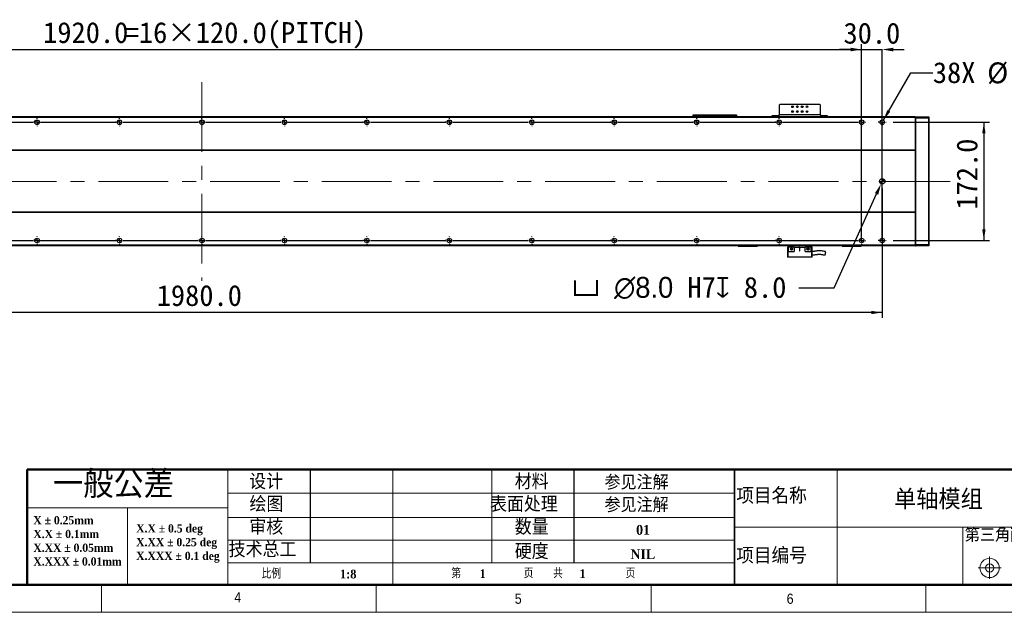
# Model space of a CAD drawing. Header units: millimetres. Extents: x 40 to 3320, y 40 to 2336.
# Tile 5 of 11: x 1161 to 2594, y 40 to 902. Entities that reach past the tile are written whole.
import ezdxf

# ---------------------------------------------------------------- set-up
doc = ezdxf.new("R2010")
doc.units = ezdxf.units.MM
doc.header["$LTSCALE"] = 8
doc.header["$PDSIZE"] = -1
doc.linetypes.add('CENTERX2', pattern=[20.32, 12.7, -2.54, 2.54, -2.54])
doc.layers.add('DIMNS', color=7, linetype='Continuous')
doc.styles.add('SLDTEXTSTYLE0', font='Gothic.ttf', dxfattribs={"width": 0.913})
doc.styles.add('SLDTEXTSTYLE1', font='timesbd.ttf', dxfattribs={"width": 0.933})
doc.styles.add('SLDTEXTSTYLE2', font='txt', dxfattribs={"bigfont": 'bigfont'})
doc.styles.add('SLDTEXTSTYLE3', font='txt', dxfattribs={"bigfont": 'bigfont'})
doc.styles.add('SLDTEXTSTYLE6', font='timesbd.ttf', dxfattribs={"width": 0.933, "bigfont": 'bigfont'})
doc.styles.add('SLDTEXTSTYLE7', font='txt')
doc.dimstyles.new('SLDDIMSTYLE0', dxfattribs={"dimtxt": 30.4, "dimasz": 16, "dimexe": 0, "dimexo": 0.0625, "dimgap": 7.6, "dimtad": 2, "dimdec": 1, "dimrnd": 1e-09, "dimzin": 4, "dimdsep": 46, "dimtxsty": 'SLDTEXTSTYLE7', "dimsah": 1, "dimcen": 0.09, "dimadec": 0, "dimazin": 1, "dimtfac": 1, "dimtdec": 1, "dimtmove": 0, "dimatfit": 0, "dimfxl": 0, "dimfrac": 2, "dimtolj": 1, "dimtzin": 12, "dimarcsym": 0})
doc.dimstyles.new('SLDDIMSTYLE1', dxfattribs={"dimtxt": 30.4, "dimasz": 16, "dimexe": 0, "dimexo": 0.0625, "dimgap": 7.6, "dimtad": 2, "dimdec": 1, "dimrnd": 1e-09, "dimzin": 4, "dimdsep": 46, "dimtxsty": 'SLDTEXTSTYLE7', "dimsah": 1, "dimcen": 0.09, "dimadec": 0, "dimazin": 1, "dimtfac": 1, "dimtdec": 1, "dimtofl": 0, "dimtmove": 0, "dimatfit": 3, "dimfxl": 0, "dimfrac": 2, "dimtolj": 1, "dimtzin": 12, "dimarcsym": 0})
doc.dimstyles.new('SLDDIMSTYLE5', dxfattribs={"dimtxt": 30.4, "dimasz": 16, "dimexe": 0, "dimexo": 0.0625, "dimgap": 7.6, "dimtad": 0, "dimtih": 1, "dimtoh": 1, "dimdec": 1, "dimrnd": 1e-09, "dimzin": 4, "dimdsep": 46, "dimtxsty": 'SLDTEXTSTYLE7', "dimsah": 1, "dimcen": 0, "dimadec": 0, "dimazin": 1, "dimtfac": 1, "dimtdec": 1, "dimtofl": 0, "dimtmove": 0, "dimatfit": 3, "dimfxl": 0, "dimfrac": 2, "dimtolj": 1, "dimtzin": 12, "dimarcsym": 0})
doc.dimstyles.new('SLDDIMSTYLE8', dxfattribs={"dimtxt": 30.4, "dimasz": 16, "dimexe": 0, "dimexo": 0.0625, "dimgap": 7.6, "dimtad": 0, "dimtih": 1, "dimtoh": 1, "dimdec": 1, "dimrnd": 1e-09, "dimzin": 12, "dimdsep": 46, "dimtxsty": 'SLDTEXTSTYLE7', "dimsah": 1, "dimcen": 0, "dimadec": 0, "dimazin": 3, "dimtfac": 1, "dimtdec": 1, "dimtofl": 0, "dimtmove": 0, "dimatfit": 3, "dimfxl": 0, "dimfrac": 2, "dimtolj": 1, "dimtzin": 12, "dimarcsym": 0})

# ---------------------------------------------------------------- blocks, each defined once
blk = doc.blocks.new('SW_NOTE_0')
at = {"color": 0, "linetype": 'Continuous', "lineweight": 0, "char_height": 12, "attachment_point": 1, "style": 'SLDTEXTSTYLE1'}
for s, insert in [('X.X ± 0.5 deg', (0, 15.8)), ('X.XX ± 0.25 deg', (0, -4.2)), ('X.XXX ± 0.1 deg', (0, -24.2))]:
    blk.add_mtext(s, dxfattribs=dict(at, insert=insert))
blk = doc.blocks.new('SW_NOTE_1')
at = {"color": 0, "linetype": 'Continuous', "lineweight": 0, "char_height": 12, "attachment_point": 1, "style": 'SLDTEXTSTYLE1'}
for s, insert in [('X ± 0.25mm ', (0, 15.8)), ('X.X ± 0.1mm', (0, -4.2))]:
    blk.add_mtext(s, dxfattribs=dict(at, insert=insert))
blk = doc.blocks.new('SW_NOTE_2')
at = {"color": 0, "linetype": 'Continuous', "lineweight": 0, "char_height": 12, "attachment_point": 1, "style": 'SLDTEXTSTYLE1'}
for s, insert in [('X.XX ± 0.05mm', (0, 15.8)), ('X.XXX ± 0.01mm', (0, -4.2))]:
    blk.add_mtext(s, dxfattribs=dict(at, insert=insert))
blk = doc.blocks.new('_D_23')
at = {"layer": 'DIMNS'}
for p, q in [((466.3, 769), (466.3, 866.8)), ((2386.3, 769), (2386.3, 866.8)), ((466.3, 858.8), (2386.3, 858.8))]:
    blk.add_line(p, q, dxfattribs=at)
for points in [[(466.3, 858.8), (482.3, 856.4), (482.3, 861.2)], [(2386.3, 858.8), (2370.3, 861.2), (2370.3, 856.4)]]:
    blk.add_solid(points, dxfattribs=at)
at = {"layer": 'DIMNS', "char_height": 30.4, "attachment_point": 1, "style": 'SLDTEXTSTYLE7'}
for s, insert in [('1920.0', (1195.1, 898.7)), ('=16×120.0(PITCH)', (1313.9, 898.7))]:
    blk.add_mtext(s, dxfattribs=dict(at, insert=insert))
blk = doc.blocks.new('_D_25')
at = {"layer": 'DIMNS'}
for p, q in [((436.3, 650.3), (436.3, 468.2)), ((2416.3, 656.8), (2416.3, 468.2)), ((2416.3, 476.2), (436.3, 476.2))]:
    blk.add_line(p, q, dxfattribs=at)
for points in [[(436.3, 476.2), (452.3, 473.8), (452.3, 478.6)], [(2416.3, 476.2), (2400.3, 478.6), (2400.3, 473.8)]]:
    blk.add_solid(points, dxfattribs=at)
at = {"layer": 'DIMNS', "insert": (1360.4, 516.1), "char_height": 30.4, "attachment_point": 1, "style": 'SLDTEXTSTYLE7'}
blk.add_mtext('1980.0', dxfattribs=at)
blk = doc.blocks.new('_D_26')
at = {"layer": 'Defpoints', "color": 0}
for p in [(2416.3, 858.8), (2386.3, 581), (2416.3, 581)]:
    blk.add_point(p, dxfattribs=at)
at = {"layer": 'DIMNS', "color": 0, "lineweight": -2}
for p, q in [((2370.3, 858.8), (2354.3, 858.8)), ((2386.3, 581), (2386.3, 858.8)), ((2386.3, 858.8), (2416.3, 858.8)), ((2416.3, 581), (2416.3, 858.8)), ((2432.3, 858.8), (2448.3, 858.8))]:
    blk.add_line(p, q, dxfattribs=at)
at = {"layer": 'DIMNS', "color": 0}
for points in [[(2370.3, 861.4), (2370.3, 856.1), (2386.3, 858.8)], [(2432.3, 861.4), (2432.3, 856.1), (2416.3, 858.8)]]:
    blk.add_solid(points, dxfattribs=at)
at = {"layer": 'DIMNS', "color": 0, "insert": (2401.3, 897.8), "char_height": 30.4, "attachment_point": 2, "style": 'SLDTEXTSTYLE7'}
blk.add_mtext('\\A1;30.0', dxfattribs=at)
blk = doc.blocks.new('_D_27')
at = {"layer": 'Defpoints', "color": 0}
for p in [(2414.7, 663.3), (2418, 670.6)]:
    blk.add_point(p, dxfattribs=at)
at = {"layer": 'DIMNS', "color": 0, "lineweight": -2}
for p, q in [((2346.4, 512.3), (2408.1, 648.7)), ((2294.8, 512.3), (2346.4, 512.3))]:
    blk.add_line(p, q, dxfattribs=at)
at = {"layer": 'DIMNS', "color": 0}
blk.add_solid([(2405.7, 649.8), (2410.5, 647.6), (2414.7, 663.3)], dxfattribs=at)
at = {"layer": 'DIMNS', "color": 0, "insert": (1964.9, 528), "char_height": 30.4, "attachment_point": 1, "style": 'SLDTEXTSTYLE7'}
blk.add_mtext('\\A1;{\\fGDT|b0|i0|c134|p2;v} {\\fMS PGothic|b0|i0|c128|p34;∅8.0} H7{\\fGDT|b0|i0|c134|p2;x} 8.0', dxfattribs=at)
blk = doc.blocks.new('_D_29')
at = {"layer": 'DIMNS'}
for p, q in [((2418, 755.8), (2458, 825.1)), ((2458, 825.1), (2490, 825.1))]:
    blk.add_line(p, q, dxfattribs=at)
blk.add_solid([(2418, 755.8), (2428.1, 768.5), (2423.9, 770.9)], dxfattribs=at)
at = {"layer": 'DIMNS', "char_height": 30.4, "attachment_point": 1, "style": 'SLDTEXTSTYLE7'}
for s, insert in [('38X ', (2490, 840.4)), ('%%c', (2569.1, 840.1)), (' 6.6 THROUGH HOLE', (2616.1, 840.4))]:
    blk.add_mtext(s, dxfattribs=dict(at, insert=insert))
blk = doc.blocks.new('_D_30')
at = {"layer": 'DIMNS'}
for p, q in [((2432.3, 753), (2572.3, 753)), ((2564.3, 753), (2564.3, 581)), ((2432.3, 581), (2572.3, 581))]:
    blk.add_line(p, q, dxfattribs=at)
for points in [[(2564.3, 753), (2561.9, 737), (2566.7, 737)], [(2564.3, 581), (2566.7, 597), (2561.9, 597)]]:
    blk.add_solid(points, dxfattribs=at)
at = {"layer": 'DIMNS', "insert": (2524.5, 625.8), "char_height": 30.4, "attachment_point": 1, "rotation": 90, "style": 'SLDTEXTSTYLE7'}
blk.add_mtext('172.0', dxfattribs=at)
blk = doc.blocks.new('SW_CENTERMARKSYMBOL_8')
at = {"layer": 'DIMNS', "color": 0}
for p, q in [((720, 5.08), (720, 5.84)), ((720, 0), (720, 2.54)), ((720, 0), (720, 2.54)), ((720, 0), (720, 2.54)), ((720, 0), (720, 2.54)), ((720, 0), (720, 2.54)), ((720, 0), (720, 2.54)), ((720, 0), (720, 2.54)), ((840, 5.08), (840, 5.84)), ((840, 0), (840, 2.54)), ((840, 0), (840, 2.54)), ((840, 0), (840, 2.54)), ((840, 0), (840, 2.54)), ((840, 0), (840, 2.54)), ((840, 0), (840, 2.54)), ((840, 0), (840, 2.54)), ((840, 0), (840, 2.54)), ((960, 5.08), (960, 5.84)), ((960, 0), (960, 2.54)), ((960, 0), (960, 2.54)), ((960, 0), (960, 2.54)), ((960, 0), (960, 2.54)), ((960, 0), (960, 2.54)), ((960, 0), (960, 2.54)), ((960, 0), (960, 2.54)), ((960, 0), (960, 2.54)), ((960, 0), (960, 2.54)), ((1080, 5.08), (1080, 5.84)), ((1080, 0), (1080, 2.54)), ((1080, 0), (1080, 2.54)), ((1080, 0), (1080, 2.54)), ((1080, 0), (1080, 2.54)), ((1080, 0), (1080, 2.54)), ((1080, 0), (1080, 2.54)), ((1080, 0), (1080, 2.54)), ((1080, 0), (1080, 2.54)), ((1200, 5.08), (1200, 5.84)), ((1200, 0), (1200, 2.54)), ((1200, 0), (1200, 2.54)), ((1200, 0), (1200, 2.54)), ((1200, 0), (1200, 2.54)), ((1200, 0), (1200, 2.54)), ((1200, 0), (1200, 2.54)), ((1200, 0), (1200, 2.54)), ((1320, 5.08), (1320, 5.84)), ((1320, 0), (1320, 2.54)), ((1320, 0), (1320, 2.54)), ((1320, 0), (1320, 2.54)), ((1320, 0), (1320, 2.54)), ((1320, 0), (1320, 2.54)), ((1320, 0), (1320, 2.54)), ((1440, 5.08), (1440, 5.84)), ((1440, 0), (1440, 2.54)), ((1440, 0), (1440, 2.54)), ((1440, 0), (1440, 2.54)), ((1440, 0), (1440, 2.54)), ((1440, 0), (1440, 2.54)), ((1560, 5.08), (1560, 5.84)), ((1560, 0), (1560, 2.54)), ((1560, 0), (1560, 2.54)), ((1560, 0), (1560, 2.54)), ((1560, 0), (1560, 2.54)), ((1680, 5.08), (1680, 5.84)), ((1680, 0), (1680, 2.54)), ((1680, 0), (1680, 2.54)), ((1680, 0), (1680, 2.54)), ((1800, 5.08), (1800, 5.84)), ((1800, 0), (1800, 2.54)), ((1800, 0), (1800, 2.54)), ((1920, 5.08), (1920, 5.84)), ((1920, 0), (1920, 2.54)), ((605.08, 0), (714.92, 0)), ((714.92, 0), (714.16, 0)), ((720, 0), (717.46, 0)), ((720, 0), (717.46, 0)), ((720, 0), (717.46, 0)), ((720, 0), (717.46, 0)), ((720, 0), (717.46, 0)), ((720, 0), (717.46, 0)), ((720, 0), (717.46, 0)), ((720, 0), (720, -2.54)), ((720, 0), (722.54, 0)), ((720, 0), (720, -2.54)), ((720, 0), (722.54, 0)), ((720, 0), (720, -2.54)), ((720, 0), (722.54, 0)), ((720, 0), (720, -2.54)), ((720, 0), (722.54, 0)), ((720, 0), (720, -2.54)), ((720, 0), (722.54, 0)), ((720, 0), (720, -2.54)), ((720, 0), (722.54, 0)), ((720, 0), (720, -2.54)), ((720, 0), (722.54, 0)), ((720, -5.08), (720, -5.84)), ((725.08, 0), (725.84, 0)), ((725.08, 0), (834.92, 0)), ((834.92, 0), (834.16, 0)), ((840, 0), (837.46, 0)), ((840, 0), (837.46, 0)), ((840, 0), (837.46, 0)), ((840, 0), (837.46, 0)), ((840, 0), (837.46, 0)), ((840, 0), (837.46, 0)), ((840, 0), (837.46, 0)), ((840, 0), (837.46, 0)), ((840, 0), (840, -2.54)), ((840, 0), (842.54, 0)), ((840, 0), (840, -2.54)), ((840, 0), (842.54, 0)), ((840, 0), (840, -2.54)), ((840, 0), (842.54, 0)), ((840, 0), (840, -2.54)), ((840, 0), (842.54, 0)), ((840, 0), (840, -2.54)), ((840, 0), (842.54, 0)), ((840, 0), (840, -2.54)), ((840, 0), (842.54, 0)), ((840, 0), (840, -2.54)), ((840, 0), (842.54, 0)), ((840, 0), (840, -2.54)), ((840, 0), (842.54, 0)), ((840, -5.08), (840, -5.84)), ((845.08, 0), (845.84, 0)), ((845.08, 0), (954.92, 0)), ((954.92, 0), (954.16, 0)), ((960, 0), (957.46, 0)), ((960, 0), (957.46, 0)), ((960, 0), (957.46, 0)), ((960, 0), (957.46, 0)), ((960, 0), (957.46, 0)), ((960, 0), (957.46, 0)), ((960, 0), (957.46, 0)), ((960, 0), (957.46, 0)), ((960, 0), (957.46, 0)), ((960, 0), (960, -2.54)), ((960, 0), (962.54, 0)), ((960, 0), (960, -2.54)), ((960, 0), (962.54, 0)), ((960, 0), (960, -2.54)), ((960, 0), (962.54, 0)), ((960, 0), (960, -2.54)), ((960, 0), (962.54, 0)), ((960, 0), (960, -2.54)), ((960, 0), (962.54, 0)), ((960, 0), (960, -2.54)), ((960, 0), (962.54, 0)), ((960, 0), (960, -2.54)), ((960, 0), (962.54, 0)), ((960, 0), (960, -2.54)), ((960, 0), (962.54, 0)), ((960, 0), (960, -2.54)), ((960, 0), (962.54, 0)), ((960, -5.08), (960, -5.84)), ((965.08, 0), (965.84, 0)), ((965.08, 0), (1074.92, 0)), ((1074.92, 0), (1074.16, 0)), ((1080, 0), (1077.46, 0)), ((1080, 0), (1077.46, 0)), ((1080, 0), (1077.46, 0)), ((1080, 0), (1077.46, 0)), ((1080, 0), (1077.46, 0)), ((1080, 0), (1077.46, 0)), ((1080, 0), (1077.46, 0)), ((1080, 0), (1077.46, 0)), ((1080, 0), (1080, -2.54)), ((1080, 0), (1082.54, 0)), ((1080, 0), (1080, -2.54)), ((1080, 0), (1082.54, 0)), ((1080, 0), (1080, -2.54)), ((1080, 0), (1082.54, 0)), ((1080, 0), (1080, -2.54)), ((1080, 0), (1082.54, 0)), ((1080, 0), (1080, -2.54)), ((1080, 0), (1082.54, 0)), ((1080, 0), (1080, -2.54)), ((1080, 0), (1082.54, 0)), ((1080, 0), (1080, -2.54)), ((1080, 0), (1082.54, 0)), ((1080, 0), (1080, -2.54)), ((1080, 0), (1082.54, 0)), ((1080, -5.08), (1080, -5.84)), ((1085.08, 0), (1085.84, 0)), ((1085.08, 0), (1194.92, 0)), ((1194.92, 0), (1194.16, 0)), ((1200, 0), (1197.46, 0)), ((1200, 0), (1197.46, 0)), ((1200, 0), (1197.46, 0)), ((1200, 0), (1197.46, 0)), ((1200, 0), (1197.46, 0)), ((1200, 0), (1197.46, 0)), ((1200, 0), (1197.46, 0)), ((1200, 0), (1200, -2.54)), ((1200, 0), (1202.54, 0)), ((1200, 0), (1200, -2.54)), ((1200, 0), (1202.54, 0)), ((1200, 0), (1200, -2.54)), ((1200, 0), (1202.54, 0)), ((1200, 0), (1200, -2.54)), ((1200, 0), (1202.54, 0)), ((1200, 0), (1200, -2.54)), ((1200, 0), (1202.54, 0)), ((1200, 0), (1200, -2.54)), ((1200, 0), (1202.54, 0)), ((1200, 0), (1200, -2.54)), ((1200, 0), (1202.54, 0)), ((1200, -5.08), (1200, -5.84)), ((1205.08, 0), (1205.84, 0)), ((1205.08, 0), (1314.92, 0)), ((1314.92, 0), (1314.16, 0)), ((1320, 0), (1317.46, 0)), ((1320, 0), (1317.46, 0)), ((1320, 0), (1317.46, 0)), ((1320, 0), (1317.46, 0)), ((1320, 0), (1317.46, 0)), ((1320, 0), (1317.46, 0)), ((1320, 0), (1320, -2.54)), ((1320, 0), (1322.54, 0)), ((1320, 0), (1320, -2.54)), ((1320, 0), (1322.54, 0)), ((1320, 0), (1320, -2.54)), ((1320, 0), (1322.54, 0)), ((1320, 0), (1320, -2.54)), ((1320, 0), (1322.54, 0)), ((1320, 0), (1320, -2.54)), ((1320, 0), (1322.54, 0)), ((1320, 0), (1320, -2.54)), ((1320, 0), (1322.54, 0)), ((1320, -5.08), (1320, -5.84)), ((1325.08, 0), (1325.84, 0)), ((1325.08, 0), (1434.92, 0)), ((1434.92, 0), (1434.16, 0)), ((1440, 0), (1437.46, 0)), ((1440, 0), (1437.46, 0)), ((1440, 0), (1437.46, 0)), ((1440, 0), (1437.46, 0)), ((1440, 0), (1437.46, 0)), ((1440, 0), (1440, -2.54)), ((1440, 0), (1442.54, 0)), ((1440, 0), (1440, -2.54)), ((1440, 0), (1442.54, 0)), ((1440, 0), (1440, -2.54)), ((1440, 0), (1442.54, 0)), ((1440, 0), (1440, -2.54)), ((1440, 0), (1442.54, 0)), ((1440, 0), (1440, -2.54)), ((1440, 0), (1442.54, 0)), ((1440, -5.08), (1440, -5.84)), ((1445.08, 0), (1445.84, 0)), ((1445.08, 0), (1554.92, 0)), ((1554.92, 0), (1554.16, 0)), ((1560, 0), (1557.46, 0)), ((1560, 0), (1557.46, 0)), ((1560, 0), (1557.46, 0)), ((1560, 0), (1557.46, 0)), ((1560, 0), (1560, -2.54)), ((1560, 0), (1562.54, 0)), ((1560, 0), (1560, -2.54)), ((1560, 0), (1562.54, 0)), ((1560, 0), (1560, -2.54)), ((1560, 0), (1562.54, 0)), ((1560, 0), (1560, -2.54)), ((1560, 0), (1562.54, 0)), ((1560, -5.08), (1560, -5.84)), ((1565.08, 0), (1565.84, 0)), ((1565.08, 0), (1674.92, 0)), ((1674.92, 0), (1674.16, 0)), ((1680, 0), (1677.46, 0)), ((1680, 0), (1677.46, 0)), ((1680, 0), (1677.46, 0)), ((1680, 0), (1680, -2.54)), ((1680, 0), (1682.54, 0)), ((1680, 0), (1680, -2.54)), ((1680, 0), (1682.54, 0)), ((1680, 0), (1680, -2.54)), ((1680, 0), (1682.54, 0)), ((1680, -5.08), (1680, -5.84)), ((1685.08, 0), (1685.84, 0)), ((1685.08, 0), (1794.92, 0)), ((1794.92, 0), (1794.16, 0)), ((1800, 0), (1797.46, 0)), ((1800, 0), (1797.46, 0)), ((1800, 0), (1800, -2.54)), ((1800, 0), (1802.54, 0)), ((1800, 0), (1800, -2.54)), ((1800, 0), (1802.54, 0)), ((1800, -5.08), (1800, -5.84)), ((1805.08, 0), (1805.84, 0)), ((1805.08, 0), (1914.92, 0)), ((1920, 0), (1917.46, 0)), ((1920, 0), (1920, -2.54)), ((1920, 0), (1922.54, 0)), ((1920, -5.08), (1920, -5.84)), ((1925.08, 0), (1925.84, 0))]:
    blk.add_line(p, q, dxfattribs=at)
blk = doc.blocks.new('SW_CENTERMARKSYMBOL_9')
at = {"layer": 'DIMNS', "color": 0}
for p, q in [((600, 5.08), (600, 5.84)), ((600, 0), (600, 2.54)), ((600, 0), (600, 2.54)), ((600, 0), (600, 2.54)), ((600, 0), (600, 2.54)), ((600, 0), (600, 2.54)), ((600, 0), (600, 2.54)), ((600, 0), (600, 2.54)), ((720, 5.08), (720, 5.84)), ((720, 0), (720, 2.54)), ((720, 0), (720, 2.54)), ((720, 0), (720, 2.54)), ((720, 0), (720, 2.54)), ((720, 0), (720, 2.54)), ((720, 0), (720, 2.54)), ((720, 0), (720, 2.54)), ((720, 0), (720, 2.54)), ((840, 5.08), (840, 5.84)), ((840, 0), (840, 2.54)), ((840, 0), (840, 2.54)), ((840, 0), (840, 2.54)), ((840, 0), (840, 2.54)), ((840, 0), (840, 2.54)), ((840, 0), (840, 2.54)), ((840, 0), (840, 2.54)), ((840, 0), (840, 2.54)), ((840, 0), (840, 2.54)), ((960, 5.08), (960, 5.84)), ((960, 0), (960, 2.54)), ((960, 0), (960, 2.54)), ((960, 0), (960, 2.54)), ((960, 0), (960, 2.54)), ((960, 0), (960, 2.54)), ((960, 0), (960, 2.54)), ((960, 0), (960, 2.54)), ((960, 0), (960, 2.54)), ((1080, 5.08), (1080, 5.84)), ((1080, 0), (1080, 2.54)), ((1080, 0), (1080, 2.54)), ((1080, 0), (1080, 2.54)), ((1080, 0), (1080, 2.54)), ((1080, 0), (1080, 2.54)), ((1080, 0), (1080, 2.54)), ((1080, 0), (1080, 2.54)), ((1200, 5.08), (1200, 5.84)), ((1200, 0), (1200, 2.54)), ((1200, 0), (1200, 2.54)), ((1200, 0), (1200, 2.54)), ((1200, 0), (1200, 2.54)), ((1200, 0), (1200, 2.54)), ((1200, 0), (1200, 2.54)), ((1320, 5.08), (1320, 5.84)), ((1320, 0), (1320, 2.54)), ((1320, 0), (1320, 2.54)), ((1320, 0), (1320, 2.54)), ((1320, 0), (1320, 2.54)), ((1320, 0), (1320, 2.54)), ((1440, 5.08), (1440, 5.84)), ((1440, 0), (1440, 2.54)), ((1440, 0), (1440, 2.54)), ((1440, 0), (1440, 2.54)), ((1440, 0), (1440, 2.54)), ((1560, 5.08), (1560, 5.84)), ((1560, 0), (1560, 2.54)), ((1560, 0), (1560, 2.54)), ((1560, 0), (1560, 2.54)), ((1680, 5.08), (1680, 5.84)), ((1680, 0), (1680, 2.54)), ((1680, 0), (1680, 2.54)), ((1800, 5.08), (1800, 5.84)), ((1800, 0), (1800, 2.54)), ((485.08, 0), (594.92, 0)), ((594.92, 0), (594.16, 0)), ((600, 0), (597.46, 0)), ((600, 0), (597.46, 0)), ((600, 0), (597.46, 0)), ((600, 0), (597.46, 0)), ((600, 0), (597.46, 0)), ((600, 0), (597.46, 0)), ((600, 0), (597.46, 0)), ((600, 0), (600, -2.54)), ((600, 0), (602.54, 0)), ((600, 0), (600, -2.54)), ((600, 0), (602.54, 0)), ((600, 0), (600, -2.54)), ((600, 0), (602.54, 0)), ((600, 0), (600, -2.54)), ((600, 0), (602.54, 0)), ((600, 0), (600, -2.54)), ((600, 0), (602.54, 0)), ((600, 0), (600, -2.54)), ((600, 0), (602.54, 0)), ((600, 0), (600, -2.54)), ((600, 0), (602.54, 0)), ((600, -5.08), (600, -5.84)), ((605.08, 0), (605.84, 0)), ((605.08, 0), (714.92, 0)), ((714.92, 0), (714.16, 0)), ((720, 0), (717.46, 0)), ((720, 0), (717.46, 0)), ((720, 0), (717.46, 0)), ((720, 0), (717.46, 0)), ((720, 0), (717.46, 0)), ((720, 0), (717.46, 0)), ((720, 0), (717.46, 0)), ((720, 0), (717.46, 0)), ((720, 0), (720, -2.54)), ((720, 0), (722.54, 0)), ((720, 0), (720, -2.54)), ((720, 0), (722.54, 0)), ((720, 0), (720, -2.54)), ((720, 0), (722.54, 0)), ((720, 0), (720, -2.54)), ((720, 0), (722.54, 0)), ((720, 0), (720, -2.54)), ((720, 0), (722.54, 0)), ((720, 0), (720, -2.54)), ((720, 0), (722.54, 0)), ((720, 0), (720, -2.54)), ((720, 0), (722.54, 0)), ((720, 0), (720, -2.54)), ((720, 0), (722.54, 0)), ((720, -5.08), (720, -5.84)), ((725.08, 0), (725.84, 0)), ((725.08, 0), (834.92, 0)), ((834.92, 0), (834.16, 0)), ((840, 0), (837.46, 0)), ((840, 0), (837.46, 0)), ((840, 0), (837.46, 0)), ((840, 0), (837.46, 0)), ((840, 0), (837.46, 0)), ((840, 0), (837.46, 0)), ((840, 0), (837.46, 0)), ((840, 0), (837.46, 0)), ((840, 0), (837.46, 0)), ((840, 0), (840, -2.54)), ((840, 0), (842.54, 0)), ((840, 0), (840, -2.54)), ((840, 0), (842.54, 0)), ((840, 0), (840, -2.54)), ((840, 0), (842.54, 0)), ((840, 0), (840, -2.54)), ((840, 0), (842.54, 0)), ((840, 0), (840, -2.54)), ((840, 0), (842.54, 0)), ((840, 0), (840, -2.54)), ((840, 0), (842.54, 0)), ((840, 0), (840, -2.54)), ((840, 0), (842.54, 0)), ((840, 0), (840, -2.54)), ((840, 0), (842.54, 0)), ((840, 0), (840, -2.54)), ((840, 0), (842.54, 0)), ((840, -5.08), (840, -5.84)), ((845.08, 0), (845.84, 0)), ((845.08, 0), (954.92, 0)), ((954.92, 0), (954.16, 0)), ((960, 0), (957.46, 0)), ((960, 0), (957.46, 0)), ((960, 0), (957.46, 0)), ((960, 0), (957.46, 0)), ((960, 0), (957.46, 0)), ((960, 0), (957.46, 0)), ((960, 0), (957.46, 0)), ((960, 0), (957.46, 0)), ((960, 0), (960, -2.54)), ((960, 0), (962.54, 0)), ((960, 0), (960, -2.54)), ((960, 0), (962.54, 0)), ((960, 0), (960, -2.54)), ((960, 0), (962.54, 0)), ((960, 0), (960, -2.54)), ((960, 0), (962.54, 0)), ((960, 0), (960, -2.54)), ((960, 0), (962.54, 0)), ((960, 0), (960, -2.54)), ((960, 0), (962.54, 0)), ((960, 0), (960, -2.54)), ((960, 0), (962.54, 0)), ((960, 0), (960, -2.54)), ((960, 0), (962.54, 0)), ((960, -5.08), (960, -5.84)), ((965.08, 0), (965.84, 0)), ((965.08, 0), (1074.92, 0)), ((1074.92, 0), (1074.16, 0)), ((1080, 0), (1077.46, 0)), ((1080, 0), (1077.46, 0)), ((1080, 0), (1077.46, 0)), ((1080, 0), (1077.46, 0)), ((1080, 0), (1077.46, 0)), ((1080, 0), (1077.46, 0)), ((1080, 0), (1077.46, 0)), ((1080, 0), (1080, -2.54)), ((1080, 0), (1082.54, 0)), ((1080, 0), (1080, -2.54)), ((1080, 0), (1082.54, 0)), ((1080, 0), (1080, -2.54)), ((1080, 0), (1082.54, 0)), ((1080, 0), (1080, -2.54)), ((1080, 0), (1082.54, 0)), ((1080, 0), (1080, -2.54)), ((1080, 0), (1082.54, 0)), ((1080, 0), (1080, -2.54)), ((1080, 0), (1082.54, 0)), ((1080, 0), (1080, -2.54)), ((1080, 0), (1082.54, 0)), ((1080, -5.08), (1080, -5.84)), ((1085.08, 0), (1085.84, 0)), ((1085.08, 0), (1194.92, 0)), ((1194.92, 0), (1194.16, 0)), ((1200, 0), (1197.46, 0)), ((1200, 0), (1197.46, 0)), ((1200, 0), (1197.46, 0)), ((1200, 0), (1197.46, 0)), ((1200, 0), (1197.46, 0)), ((1200, 0), (1197.46, 0)), ((1200, 0), (1200, -2.54)), ((1200, 0), (1202.54, 0)), ((1200, 0), (1200, -2.54)), ((1200, 0), (1202.54, 0)), ((1200, 0), (1200, -2.54)), ((1200, 0), (1202.54, 0)), ((1200, 0), (1200, -2.54)), ((1200, 0), (1202.54, 0)), ((1200, 0), (1200, -2.54)), ((1200, 0), (1202.54, 0)), ((1200, 0), (1200, -2.54)), ((1200, 0), (1202.54, 0)), ((1200, -5.08), (1200, -5.84)), ((1205.08, 0), (1205.84, 0)), ((1205.08, 0), (1314.92, 0)), ((1314.92, 0), (1314.16, 0)), ((1320, 0), (1317.46, 0)), ((1320, 0), (1317.46, 0)), ((1320, 0), (1317.46, 0)), ((1320, 0), (1317.46, 0)), ((1320, 0), (1317.46, 0)), ((1320, 0), (1320, -2.54)), ((1320, 0), (1322.54, 0)), ((1320, 0), (1320, -2.54)), ((1320, 0), (1322.54, 0)), ((1320, 0), (1320, -2.54)), ((1320, 0), (1322.54, 0)), ((1320, 0), (1320, -2.54)), ((1320, 0), (1322.54, 0)), ((1320, 0), (1320, -2.54)), ((1320, 0), (1322.54, 0)), ((1320, -5.08), (1320, -5.84)), ((1325.08, 0), (1325.84, 0)), ((1325.08, 0), (1434.92, 0)), ((1434.92, 0), (1434.16, 0)), ((1440, 0), (1437.46, 0)), ((1440, 0), (1437.46, 0)), ((1440, 0), (1437.46, 0)), ((1440, 0), (1437.46, 0)), ((1440, 0), (1440, -2.54)), ((1440, 0), (1442.54, 0)), ((1440, 0), (1440, -2.54)), ((1440, 0), (1442.54, 0)), ((1440, 0), (1440, -2.54)), ((1440, 0), (1442.54, 0)), ((1440, 0), (1440, -2.54)), ((1440, 0), (1442.54, 0)), ((1440, -5.08), (1440, -5.84)), ((1445.08, 0), (1445.84, 0)), ((1445.08, 0), (1554.92, 0)), ((1554.92, 0), (1554.16, 0)), ((1560, 0), (1557.46, 0)), ((1560, 0), (1557.46, 0)), ((1560, 0), (1557.46, 0)), ((1560, 0), (1560, -2.54)), ((1560, 0), (1562.54, 0)), ((1560, 0), (1560, -2.54)), ((1560, 0), (1562.54, 0)), ((1560, 0), (1560, -2.54)), ((1560, 0), (1562.54, 0)), ((1560, -5.08), (1560, -5.84)), ((1565.08, 0), (1565.84, 0)), ((1565.08, 0), (1674.92, 0)), ((1674.92, 0), (1674.16, 0)), ((1680, 0), (1677.46, 0)), ((1680, 0), (1677.46, 0)), ((1680, 0), (1680, -2.54)), ((1680, 0), (1682.54, 0)), ((1680, 0), (1680, -2.54)), ((1680, 0), (1682.54, 0)), ((1680, -5.08), (1680, -5.84)), ((1685.08, 0), (1685.84, 0)), ((1685.08, 0), (1794.92, 0)), ((1800, 0), (1797.46, 0)), ((1800, 0), (1800, -2.54)), ((1800, 0), (1802.54, 0)), ((1800, -5.08), (1800, -5.84)), ((1805.08, 0), (1805.84, 0))]:
    blk.add_line(p, q, dxfattribs=at)
blk = doc.blocks.new('SW_CENTERMARKSYMBOL_10')
at = {"layer": 'DIMNS', "color": 0}
for p, q in [((-5.08, 0), (-5.84, 0)), ((0, 0), (-2.54, 0)), ((0, 5.08), (0, 5.84)), ((0, 0), (0, 2.54)), ((0, 0), (0, -2.54)), ((0, 0), (2.54, 0)), ((5.08, 0), (5.84, 0)), ((0, -5.08), (0, -5.84))]:
    blk.add_line(p, q, dxfattribs=at)
blk = doc.blocks.new('SW_CENTERMARKSYMBOL_11')
at = {"layer": 'DIMNS', "color": 0}
for p, q in [((-5.08, 0), (-5.84, 0)), ((0, 0), (-2.54, 0)), ((0, 5.08), (0, 5.84)), ((0, 0), (0, 2.54)), ((0, 0), (0, -2.54)), ((0, 0), (2.54, 0)), ((5.08, 0), (5.84, 0)), ((0, -5.08), (0, -5.84))]:
    blk.add_line(p, q, dxfattribs=at)
blk = doc.blocks.new('SW_DOWELSYMBOL_6')
at = {"linetype": 'Continuous', "lineweight": 18}
h = blk.add_hatch(color=0, dxfattribs=at)
edge = h.paths.add_edge_path(flags=0)
edge.add_arc((0, 0), 4, 180, 270)
edge.add_line((0, -4), (0, 0))
edge.add_line((0, 0), (-4, 0))
h = blk.add_hatch(color=0, dxfattribs=at)
edge = h.paths.add_edge_path(flags=0)
edge.add_arc((0, 0), 4, 0, 90)
edge.add_line((0, 4), (0, 0))
edge.add_line((0, 0), (4, 0))
at = {"layer": 'DIMNS', "color": 0}
blk.add_circle((0, 0), 4, dxfattribs=at)

msp = doc.modelspace()

# ---------------------------------------------------------------- linework, layer by layer
at = {"color": 7, "linetype": 'Continuous', "lineweight": 25}
for p, q in [((2267.3486442, 778.7713308), (2266.3487167, 777.7713288)), ((2266.3487167, 777.7713288), (2266.3487167, 763.9713336)), ((2325.348732, 778.7713308), (2267.3486442, 778.7713308)), ((2326.3486595, 777.7713288), (2325.348732, 778.7713308)), ((2326.3486595, 763.9713336), (2326.3486595, 777.7713288)), ((2464.3486709, 760.9713275), (388.3486957, 760.9713275)), ((2464.3486709, 759.9713329), (388.3486957, 759.9713329)), ((2141.3487167, 761.9713295), (2141.3487167, 763.9713336)), ((2141.3487167, 763.9713336), (2142.3486442, 763.9713336)), ((2142.3486442, 761.9713295), (2141.3487167, 761.9713295)), ((2142.3486442, 763.9713336), (2142.3486442, 761.9713295)), ((2142.3486442, 763.9713336), (2196.3486642, 763.9713336)), ((2142.3486442, 761.9713295), (2196.3486642, 761.9713295)), ((2169.3487138, 760.9713275), (2169.3487138, 761.9713295)), ((2196.3486642, 761.9713295), (2196.3486642, 763.9713336)), ((2196.3486642, 763.9713336), (2204.3486805, 763.9713336)), ((2204.3486805, 761.9713295), (2196.3486642, 761.9713295)), ((2204.3486805, 763.9713336), (2204.3486805, 761.9713295)), ((2204.3486805, 761.9713295), (2204.3486805, 760.9713275)), ((2256.3487262, 760.9713275), (2256.3487262, 762.9713315)), ((2256.3487262, 762.9713315), (2257.3486538, 762.9713315)), ((2257.3486538, 762.9713315), (2257.3486538, 760.9713275)), ((2257.3486538, 762.9713315), (2265.34867, 762.9713315)), ((2265.34867, 762.9713315), (2265.34867, 760.9713275)), ((2266.3487167, 762.9713315), (2265.34867, 762.9713315)), ((2326.3486595, 763.9713336), (2266.3487167, 763.9713336)), ((2266.3487167, 760.9713275), (2266.3487167, 763.9713336)), ((2326.3486595, 763.9713336), (2326.3486595, 760.9713275)), ((2327.3487062, 762.9713315), (2326.3486595, 762.9713315)), ((2327.3487062, 762.9713315), (2327.3487062, 760.9713275)), ((2327.3487062, 762.9713315), (2335.3487224, 762.9713315)), ((2335.3487224, 760.9713275), (2335.3487224, 762.9713315)), ((2335.3487224, 762.9713315), (2336.3486499, 762.9713315)), ((2336.3486499, 762.9713315), (2336.3486499, 760.9713275)), ((2464.3486709, 760.9713275), (2464.3486709, 759.9713329)), ((2464.3486709, 760.6713299), (2464.6487207, 760.9713275)), ((2464.3486709, 759.9713329), (2464.3486709, 712.4713298)), ((2464.6487207, 760.9713275), (2464.6487207, 758.9713309)), ((2464.6487207, 760.9713275), (2484.0487213, 760.9713275)), ((2484.0487213, 758.9713309), (2484.0487213, 760.9713275)), ((2484.3486518, 760.6713299), (2484.0487213, 760.9713275)), ((2484.3486518, 760.6713299), (2484.3486518, 758.8470701)), ((2464.3486709, 758.8470701), (2464.6487207, 758.9713309)), ((2464.6487207, 758.9713309), (2464.6487207, 574.9713305)), ((2484.0487213, 758.9713309), (2464.6487207, 758.9713309)), ((2484.0487213, 574.9713305), (2484.0487213, 758.9713309)), ((2484.3486518, 758.8470701), (2484.0487213, 758.9713309)), ((2484.3486518, 758.8470701), (2484.3486518, 575.0955913)), ((2464.3486709, 712.4713298), (388.3486957, 712.4713298)), ((2464.3486709, 711.9713288), (388.3486957, 711.9713288)), ((2464.3486709, 712.4713298), (2464.3486709, 711.9713288)), ((2464.3486709, 711.9713288), (2464.3486709, 621.9713289)), ((2464.3486709, 621.9713289), (388.3486957, 621.9713289)), ((2464.3486709, 621.4713316), (388.3486957, 621.4713316)), ((2464.3486709, 621.9713289), (2464.3486709, 621.4713316)), ((2464.3486709, 621.4713316), (2464.3486709, 573.9713285)), ((2464.3486709, 573.9713285), (388.3486957, 573.9713285)), ((2464.3486709, 575.0955913), (2464.6487207, 574.9713305)), ((2464.3486709, 573.9713285), (2464.3486709, 572.9713339)), ((2464.3486709, 573.2713316), (2464.6487207, 572.9713339)), ((2464.6487207, 574.9713305), (2464.6487207, 572.9713339)), ((2464.6487207, 574.9713305), (2484.0487213, 574.9713305)), ((2484.3486518, 575.0955913), (2484.0487213, 574.9713305)), ((2484.0487213, 572.9713339), (2484.0487213, 574.9713305)), ((2484.3486518, 573.2713316), (2484.0487213, 572.9713339)), ((2484.3486518, 575.0955913), (2484.3486518, 573.2713316)), ((2464.3486709, 572.9713339), (388.3486957, 572.9713339)), ((2206.8487377, 572.7713305), (2206.8487377, 572.9713339)), ((2206.8487377, 572.7713305), (2207.1486683, 572.4713329)), ((2206.8487377, 572.7713305), (2207.8486652, 572.7713305)), ((2207.9730005, 572.4713329), (2207.1486683, 572.4713329)), ((2207.8486652, 572.9713339), (2207.8486652, 572.7713305)), ((2207.8486652, 572.7713305), (2233.8486881, 572.7713305)), ((2207.9730005, 572.4713329), (2207.8486652, 572.7713305)), ((2233.724472, 572.4713329), (2207.9730005, 572.4713329)), ((2233.724472, 572.4713329), (2233.8486881, 572.7713305)), ((2234.548685, 572.4713329), (2233.724472, 572.4713329)), ((2233.8486881, 572.7713305), (2233.8486881, 572.9713339)), ((2233.8486881, 572.7713305), (2234.8487348, 572.7713305)), ((2234.548685, 572.4713329), (2234.8487348, 572.7713305)), ((2234.8487348, 572.9713339), (2234.8487348, 572.7713305)), ((2278.3486814, 571.0713316), (2278.3486814, 556.6713337)), ((2279.5486421, 571.0713316), (2278.3486814, 571.0713316)), ((2279.3487281, 571.0713316), (2279.3487281, 572.9713339)), ((2279.5486421, 565.0713269), (2279.3487281, 565.0713269)), ((2279.3487281, 556.6713337), (2279.3487281, 565.0713269)), ((2279.5486421, 571.0713316), (2279.5486421, 565.0713269)), ((2288.3486719, 571.0713316), (2279.5486421, 571.0713316)), ((2279.5486421, 565.0713269), (2288.3486719, 565.0713269)), ((2288.3486719, 571.0713316), (2296.0987062, 571.0713316)), ((2288.3486719, 571.0713316), (2288.3486719, 565.0713269)), ((2296.59867, 571.0713316), (2296.0987062, 571.0713316)), ((2296.0987062, 571.0713316), (2296.0987062, 566.3213331)), ((2296.59867, 571.0713316), (2304.3487043, 571.0713316)), ((2296.59867, 566.3213331), (2296.59867, 571.0713316)), ((2304.3487043, 565.0713269), (2304.3487043, 571.0713316)), ((2313.1487341, 571.0713316), (2304.3487043, 571.0713316)), ((2304.3487043, 565.0713269), (2313.1487341, 565.0713269)), ((2307.7268571, 569.5230488), (2307.894227, 569.6206141)), ((2307.7268571, 569.5230488), (2307.894227, 569.6206141)), ((2309.3579979, 569.1225503), (2309.4892473, 568.7185425)), ((2313.1487341, 565.0713269), (2313.1487341, 571.0713316)), ((2314.3486948, 571.0713316), (2313.1487341, 571.0713316)), ((2313.348648, 565.0713269), (2313.1487341, 565.0713269)), ((2313.348648, 571.0713316), (2313.348648, 572.9713339)), ((2313.348648, 565.0713269), (2313.348648, 556.6713337)), ((2314.3486948, 556.6713337), (2314.3486948, 571.0713316)), ((2357.8486414, 572.7713305), (2357.8486414, 572.9713339)), ((2357.8486414, 572.7713305), (2358.1486911, 572.4713329)), ((2357.8486414, 572.7713305), (2358.8486881, 572.7713305)), ((2358.9729042, 572.4713329), (2358.1486911, 572.4713329)), ((2358.8486881, 572.9713339), (2358.8486881, 572.7713305)), ((2358.9729042, 572.4713329), (2358.8486881, 572.7713305)), ((2358.8486881, 572.7713305), (2384.848711, 572.7713305)), ((2384.7243757, 572.4713329), (2358.9729042, 572.4713329)), ((2384.7243757, 572.4713329), (2384.848711, 572.7713305)), ((2385.5487079, 572.4713329), (2384.7243757, 572.4713329)), ((2384.848711, 572.7713305), (2384.848711, 572.9713339)), ((2384.848711, 572.7713305), (2385.8486385, 572.7713305)), ((2385.5487079, 572.4713329), (2385.8486385, 572.7713305)), ((2385.8486385, 572.9713339), (2385.8486385, 572.7713305)), ((2484.0487213, 572.9713339), (2464.6487207, 572.9713339)), ((2279.3487281, 556.6713337), (2278.3486814, 556.6713337)), ((2313.348648, 556.6713337), (2279.3487281, 556.6713337)), ((2314.3486948, 556.6713337), (2313.348648, 556.6713337))]:
    msp.add_line(p, q, dxfattribs=at)
at = {"color": 8, "linetype": 'Continuous', "lineweight": 25}
for p, q in [((2294.098732, 768.4713278), (2291.5986747, 768.4713278)), ((2301.0987014, 768.4713278), (2298.5986442, 768.4713278))]:
    msp.add_line(p, q, dxfattribs=at)
at = {"color": 7, "linetype": 'Continuous', "lineweight": 50}
for p, q in [((1171.7559834, 248), (1171.7559834, 80)), ((1171.7559834, 248), (1464, 248)), ((3280, 248), (1464, 248)), ((80, 80), (3280, 80))]:
    msp.add_line(p, q, dxfattribs=at)
at = {"color": 7, "linetype": 'Continuous', "lineweight": 18}
for p, q in [((1464, 248), (1464, 220)), ((1464, 192), (1464, 248)), ((1464, 220), (1464, 248)), ((1704.336839, 248), (1704.336839, 80)), ((1848, 248), (1848, 112.0474543)), ((2350.6031435, 248), (2350.6031435, 80)), ((1464, 192), (1464, 220)), ((1464, 213.2644636), (2201.4758613, 213.2644636)), ((1464, 192), (1171.7559834, 192)), ((1317.8779917, 192), (1317.8779917, 80)), ((1464, 192), (1464, 80)), ((1464, 178.0393756), (2201.4758613, 178.0393756)), ((2201.4758613, 164), (2674.0064972, 164)), ((2533.8235685, 164), (2533.8235685, 80)), ((1464, 145.0437235), (2201.4758613, 145.0437235)), ((2572.6369816, 121.1881967), (2572.6369816, 88.504689)), ((2201.4758613, 112.0474543), (1464, 112.0474543)), ((2555.9987653, 104.5499805), (2589.6093225, 104.5499805)), ((80, 80), (3280, 80)), ((984, 80), (3280, 80)), ((1280, 40), (1280, 80)), ((1680, 40), (1680, 80)), ((2080, 80), (2080, 40)), ((2480, 40), (2480, 80)), ((40, 40), (3320, 40))]:
    msp.add_line(p, q, dxfattribs=at)
at = {"color": 7, "linetype": 'Continuous', "lineweight": 35}
msp.add_line((2201.4758613, 248), (2201.4758613, 80), dxfattribs=at)
at = {"color": 7, "linetype": 'Continuous', "lineweight": 25}
for centre, radius in [((2285.8486833, 775.4713306), 1.25), ((2292.8486833, 775.4713306), 1.25), ((2299.8486833, 775.4713306), 1.25), ((2306.8486833, 775.4713306), 1.25), ((2285.8486833, 768.4713306), 1.25), ((2292.8486833, 768.4713306), 1.25), ((2299.8486833, 768.4713306), 1.25), ((2306.8486833, 768.4713306), 1.25), ((1186.3486833, 752.9713306), 3.3), ((1306.3486833, 752.9713306), 3.3), ((1426.3486833, 752.9713306), 3.3), ((1546.3486833, 752.9713306), 3.3), ((1666.3486833, 752.9713306), 3.3), ((1786.3486833, 752.9713306), 3.3), ((1906.3486833, 752.9713306), 3.3), ((2026.3486833, 752.9713306), 3.3), ((2146.3486833, 752.9713306), 3.3), ((2266.3486833, 752.9713306), 3.3), ((2386.3486833, 752.9713306), 3.3), ((2416.3486833, 752.9713306), 3.3), ((2416.3486833, 666.9713306), 4), ((1186.3486833, 580.9713306), 3.3), ((1306.3486833, 580.9713306), 3.3), ((1426.3486833, 580.9713306), 3.3), ((1546.3486833, 580.9713306), 3.3), ((1666.3486833, 580.9713306), 3.3), ((1786.3486833, 580.9713306), 3.3), ((1906.3486833, 580.9713306), 3.3), ((2026.3486833, 580.9713306), 3.3), ((2146.3486833, 580.9713306), 3.3), ((2266.3486833, 580.9713306), 3.3), ((2386.3486833, 580.9713306), 3.3), ((2416.3486833, 580.9713306), 3.3), ((2284.3486833, 568.5713306), 1.6), ((2308.3486833, 568.5713306), 1.6)]:
    msp.add_circle(centre, radius, dxfattribs=at)
at = {"color": 7, "linetype": 'Continuous', "lineweight": 18}
for radius in [14, 6]:
    msp.add_circle((2572.6369816, 104.5499805), radius, dxfattribs=at)
at = {"color": 7, "linetype": 'Continuous', "lineweight": 25}
msp.add_arc((2296.3486833, 566.3213306), 0.25, 180, 0, dxfattribs=at)
for points, knots in [([(2285.4891986, 568.7185425), (2285.5084806, 568.5899832), (2285.5472319, 568.3316159), (2285.4404204, 567.9413713), (2285.2181739, 567.5956065), (2284.882316, 567.3291376), (2284.4644181, 567.1785018), (2284.006808, 567.1712167), (2283.5718382, 567.3022036), (2283.3405421, 567.4843919), (2283.2318515, 567.5700057)], [0, 0, 0, 0, 0.11473832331, 0.23059109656, 0.35094018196, 0.47583909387, 0.60544036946, 0.73940556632, 0.87754158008, 1, 1, 1, 1]), ([(2284.3303651, 569.8708046), (2284.4722292, 569.8437677), (2284.755333, 569.7898128), (2285.1088593, 569.5371197), (2285.288131, 569.2881198), (2285.3496453, 569.1422425), (2285.3579492, 569.1225503)], [0, 0, 0, 0, 0.3223075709, 0.6431968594, 0.9518344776, 1, 1, 1, 1]), ([(2308.3486528, 569.7213311), (2308.2326939, 569.7111228), (2308.000772, 569.6907059), (2307.6844894, 569.5304004), (2307.4284903, 569.29052), (2307.2561189, 568.9832417), (2307.1830545, 568.6391159), (2307.2156681, 568.2886679), (2307.3514026, 567.9639734), (2307.5776149, 567.6943872), (2307.873953, 567.5044832), (2308.213388, 567.4115282), (2308.5651441, 567.4239141), (2308.897104, 567.5404271), (2309.1796859, 567.7508358), (2309.3850048, 568.0352993), (2309.5033276, 568.3695955), (2309.4939409, 568.6022238), (2309.4892473, 568.7185425)], [0, 0, 0, 0, 0.0624927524, 0.1249876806, 0.1874911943, 0.2499897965, 0.3124890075, 0.3749872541, 0.4374889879, 0.4999845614, 0.5624863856, 0.6250032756, 0.6874883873, 0.7500032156, 0.8124924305, 0.8750023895, 0.9374987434, 1, 1, 1, 1]), ([(2309.4892473, 568.7185425), (2309.5084809, 568.589981), (2309.5471355, 568.3316059), (2309.4403373, 567.9414107), (2309.2182359, 567.5955725), (2308.8823294, 567.3291122), (2308.4644191, 567.1785256), (2308.0067846, 567.171234), (2307.5717958, 567.3021753), (2307.340471, 567.4843904), (2307.231781, 567.5700057)], [0, 0, 0, 0, 0.1147343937, 0.2305860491, 0.3509147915, 0.4758124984, 0.6054458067, 0.7393743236, 0.8775427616, 1, 1, 1, 1]), ([(2308.3302946, 569.8708046), (2308.4722005, 569.8437742), (2308.75535, 569.7898395), (2309.1089078, 569.5371187), (2309.2881797, 569.2881199), (2309.3496939, 569.1422425), (2309.3579979, 569.1225503)], [0, 0, 0, 0, 0.3223662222, 0.6432277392, 0.9518386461, 1, 1, 1, 1]), ([(2333.6611957, 564.8635674), (2332.6911238, 565.0184469), (2330.8803088, 565.3075574), (2328.4115483, 565.6912512), (2326.3529075, 565.8599916), (2324.4990164, 565.8988854), (2322.466371, 565.8181716), (2320.635034, 565.611363), (2319.124384, 565.3939231), (2318.1146259, 565.2428523), (2317.0720338, 565.0913548), (2316.0092028, 564.9725123), (2315.0913721, 564.8950455), (2314.5421006, 564.9284055), (2314.3486948, 564.9401519)], [0, 0, 0, 0, 0.1557756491, 0.2907834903, 0.3967703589, 0.4749879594, 0.5735892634, 0.7047445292, 0.7546862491, 0.8070842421, 0.861210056, 0.915955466, 0.9704068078, 1, 1, 1, 1]), ([(2314.3486948, 559.9549461), (2314.5838633, 559.9465299), (2315.3016821, 559.9208405), (2316.4470117, 560.0090132), (2318.1284544, 560.20216), (2319.8276917, 560.4707895), (2321.5044944, 560.7007372), (2322.9526342, 560.8460329), (2324.6393001, 560.931629), (2326.5495986, 560.8687197), (2328.5874638, 560.6445068), (2330.6970122, 560.2871676), (2332.2440509, 560.0497598), (2333.0904216, 559.9198762)], [0, 0, 0, 0, 0.0368698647, 0.1125400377, 0.1785188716, 0.302806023, 0.3842715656, 0.4445319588, 0.5302895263, 0.6473418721, 0.7447481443, 0.8603540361, 1, 1, 1, 1]), ([(2333.0961437, 559.9645648), (2333.1306435, 559.9506019), (2333.2286222, 559.9109476), (2333.4214277, 560.1777447), (2333.635769, 560.6763143), (2333.8234712, 561.3729469), (2333.9637525, 562.1793985), (2334.0411492, 563.0185973), (2334.045389, 563.7985877), (2333.9719641, 564.4146813), (2333.8399222, 564.8029351), (2333.7170374, 564.8333331), (2333.6610765, 564.8471761)], [0, 0, 0, 0, 0.0574041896, 0.1630264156, 0.266464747, 0.3699760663, 0.4747884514, 0.5815849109, 0.6902313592, 0.7997763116, 0.9088194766, 1, 1, 1, 1])]:
    msp.add_open_spline(points, degree=3, knots=knots, dxfattribs=at)
at = {"layer": 'DIMNS', "linetype": 'CENTERX2', "lineweight": 18}
for p, q in [((1426.3486833, 811.4713306), (1426.3486833, 522.4713306)), ((2515.1486833, 666.9713306), (270.8585861, 666.9713306))]:
    msp.add_line(p, q, dxfattribs=at)
at = {"layer": 'DIMNS', "color": 7}
for p, q in [((1584.2007008, 112.0474543), (1584.2007008, 248)), ((1967.4614906, 248), (1967.4614906, 112.0474543))]:
    msp.add_line(p, q, dxfattribs=at)

# ---------------------------------------------------------------- block references
at = {"color": 7, "linetype": 'Continuous', "lineweight": 0}
for name, p in [('SW_NOTE_1', (1180.8686615, 164.1737335)), ('SW_NOTE_0', (1330.5570432, 152.3120833)), ('SW_NOTE_2', (1180.8686615, 124.1737344))]:
    msp.add_blockref(name, p, dxfattribs=at)
at = {"layer": 'DIMNS'}
for name, p in [('SW_CENTERMARKSYMBOL_8', (466.3486833, 752.9713306)), ('SW_CENTERMARKSYMBOL_10', (2416.3486833, 752.9713306)), ('SW_DOWELSYMBOL_6', (2416.3486833, 666.9713306)), ('SW_CENTERMARKSYMBOL_9', (586.3486833, 580.9713306)), ('SW_CENTERMARKSYMBOL_11', (2416.3486833, 580.9713306))]:
    msp.add_blockref(name, p, dxfattribs=at)

# ---------------------------------------------------------------- texts
at = {"color": 7, "linetype": 'Continuous', "lineweight": 0, "attachment_point": 1}
for s, insert, char_height, style in [('一般公差', (1209.5381584, 246.3497749), 40, 'SLDTEXTSTYLE3'), ('设计', (1495.0304099, 241.3756797), 22.4, 'SLDTEXTSTYLE3'), ('材料', (1881.5122528, 241.3756797), 22.4, 'SLDTEXTSTYLE3'), ('参见注解', (2012.291056, 239.6526885), 21.16666667, 'SLDTEXTSTYLE2'), ('项目名称', (2204.0318544, 221.2187739), 23.28333333, 'SLDTEXTSTYLE3'), ('单轴模组', (2433.5196309, 217.9086348), 25.4, 'SLDTEXTSTYLE6'), ('绘图', (1495.5048517, 208.5268063), 22.4, 'SLDTEXTSTYLE3'), ('表面处理', (1845.5643389, 208.5268063), 22.4, 'SLDTEXTSTYLE3'), ('参见注解', (2012.291056, 206.8038151), 21.16666667, 'SLDTEXTSTYLE2'), ('审核', (1495.2404082, 175.1148112), 22.4, 'SLDTEXTSTYLE3'), ('数量', (1881.5744726, 175.1148112), 22.4, 'SLDTEXTSTYLE3'), ('01', (2058.1738948, 167.1093645), 14.4, 'SLDTEXTSTYLE1'), ('技术总工', (1465.166365, 142.3958087), 22.4, 'SLDTEXTSTYLE3'), ('硬度', (1881.5861402, 139.7153961), 22.4, 'SLDTEXTSTYLE3'), ('NIL', (2049.9038947, 131.7099494), 14.4, 'SLDTEXTSTYLE1'), ('项目编号', (2204.0318544, 134.0506042), 23.28333333, 'SLDTEXTSTYLE3'), ('比例', (1513.2601137, 102.0862582), 12.8, 'SLDTEXTSTYLE3'), ('1:8', (1627.0750032, 102.0796202), 12.8, 'SLDTEXTSTYLE1'), ('第        页', (1789.3223946, 102.5651891), 12.8, 'SLDTEXTSTYLE3'), ('1', (1830.3180401, 102.5585511), 12.8, 'SLDTEXTSTYLE1'), ('共        页', (1937.4933412, 102.5651891), 12.8, 'SLDTEXTSTYLE3'), ('1', (1975.7024214, 102.5585511), 12.8, 'SLDTEXTSTYLE1'), ('4', (1473.3333333, 69.1704848), 14.8166667, 'SLDTEXTSTYLE0'), ('5', (1881.5851378, 67.1747364), 14.8166667, 'SLDTEXTSTYLE0'), ('6', (2277.2582016, 67.1747364), 14.8166667, 'SLDTEXTSTYLE0')]:
    msp.add_mtext(s, dxfattribs=dict(at, insert=insert, char_height=char_height, style=style))
at = {"layer": 'DIMNS', "color": 7, "insert": (2536.4839625, 162.4328436), "char_height": 20, "attachment_point": 1, "style": 'SLDTEXTSTYLE3'}
msp.add_mtext('第三角画法', dxfattribs=at)

# ---------------------------------------------------------------- dimensions: what is measured, and where the dimension line sits
at = {"layer": 'DIMNS'}
dim = msp.add_linear_dim(base=(2386.3486833, 858.7713306), p1=(466.3486833, 758.8113306), p2=(2386.3486833, 758.8113306), text='<>=16×120.0(PITCH)', dimstyle='SLDDIMSTYLE1', dxfattribs=at)
dim.commit()
dim.dimension.update_dxf_attribs({"geometry": '_D_23', "text_midpoint": (1419.8387201, 858.7713306), "dimtype": 160})
for base, p1, p2, dimstyle, picture, middle in [((2416.3486833, 858.7713306), (2386.3486833, 580.9713306), (2416.3486833, 580.9713306), 'SLDDIMSTYLE0', '_D_26', (2401.3486833, 858.7713306)), ((436.3486833, 476.1712275), (2416.3486833, 666.9713306), (436.3486833, 660.4313306), 'SLDDIMSTYLE1', '_D_25', (1419.8387201, 476.1712275))]:
    dim = msp.add_linear_dim(base=base, p1=p1, p2=p2, dimstyle=dimstyle, dxfattribs=at)
    dim.commit()
    dim.dimension.update_dxf_attribs({"geometry": picture, "text_midpoint": middle, "dimtype": 160})
for p1, p2, text, dimstyle, picture, middle in [((2414.6986833, 750.1134467), (2417.9986833, 755.8292144), '38X <> THROUGH HOLE\\P', 'SLDDIMSTYLE8', '_D_29', (2740.8256311, 825.0683389)), ((2417.997194, 670.615835), (2414.7001727, 663.3268261), '{\\fGDT|b0|i0|c134|p2;v} {\\fMS PGothic|b0|i0|c128|p34;<>} H7{\\fGDT|b0|i0|c134|p2;x} 8.0', 'SLDDIMSTYLE5', '_D_27', (2126.0825868, 512.2714536))]:
    dim = msp.add_diameter_dim_2p(p1=p1, p2=p2, text=text, dimstyle=dimstyle, dxfattribs=at)
    dim.commit()
    dim.dimension.update_dxf_attribs({"geometry": picture, "text_midpoint": middle, "dimtype": 163})
dim = msp.add_linear_dim(base=(2564.3486833, 580.9713306), p1=(2422.1886833, 752.9713306), p2=(2422.1886833, 580.9713306), angle=90, dimstyle='SLDDIMSTYLE0', dxfattribs=at)
dim.commit()
dim.dimension.update_dxf_attribs({"geometry": '_D_30', "text_midpoint": (2564.3486833, 674.2240922), "dimtype": 160})

doc.saveas('drawing.dxf')
